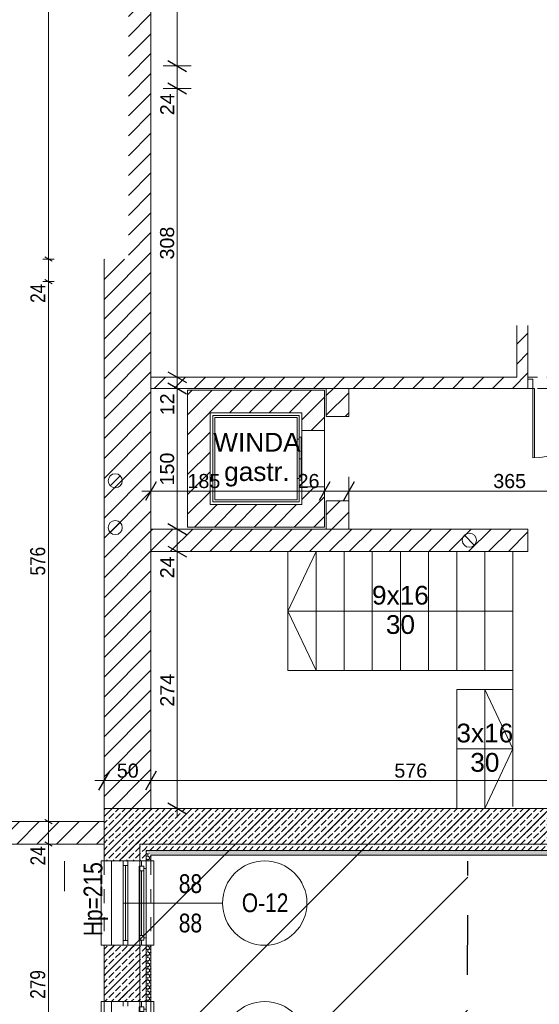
# Model space of a CAD drawing. Header units: centimetres. Extents: x 18292 to 3593338517, y 11794 to 62103.
# Tile 86 of 147: x 898357483 to 898358037, y 56526 to 57576. Entities that reach past the tile are written whole.
import ezdxf

# ---------------------------------------------------------------- set-up
doc = ezdxf.new("R2010")
doc.units = ezdxf.units.CM
doc.header["$MEASUREMENT"] = 0
for name, pattern in [('1 LINIA PRZERYWANA', [30, 15, -15]), ('Dashed-002', [20, 10, -10]), ('Long Dashed', [105.83333, 63.499999, -42.333331])]:
    doc.linetypes.add(name, pattern=pattern)
for name, color, linetype in [('410-Fundamenty', 7, 'Continuous'), ('499-Wymiary i opisy', 7, 'Continuous'), ('__PROJEKTOWANE', 7, 'Continuous'), ('MF-NR', 7, 'Continuous'), ('MF_AREA_BLOCK', 7, 'Continuous'), ('MF_KRESKOWANIE', 7, 'Continuous'), ('MF_OKNA', 7, 'Continuous'), ('MF_OKNA opisy', 7, 'Continuous'), ('MF_OPISY', 7, 'Continuous'), ('MF_przerywana', 7, 'Continuous'), ('MF_SCIANY_DZIAL', 7, 'Continuous'), ('MF_SCIANY_KONSTR', 7, 'Continuous'), ('MF_WIDOK', 7, 'Continuous'), ('MF_WYM_DUŻE', 7, 'Continuous')]:
    doc.layers.add(name, color=color, linetype=linetype)
doc.styles.add('GENERATED_STYLE_2', font='txt')
doc.styles.add('GENERATED_STYLE_4', font='txt')
doc.dimstyles.new('GENERATED_STYLE__4', dxfattribs={"dimtxt": 16, "dimasz": 6.08, "dimexe": 0.18, "dimexo": 0.0625, "dimgap": 0.09, "dimtad": 1, "dimdec": 0, "dimzin": 0, "dimdsep": 46, "dimtxsty": 'GENERATED_STYLE_4', "dimblk": 'ARROWHEAD_2', "dimblk1": 'ARROWHEAD_2', "dimblk2": 'ARROWHEAD_2', "dimcen": 0.09, "dimse1": 1, "dimse2": 1, "dimclrd": 7, "dimclre": 7, "dimclrt": 7, "dimadec": 0, "dimazin": 0, "dimtfac": 1, "dimtdec": 4, "dimtmove": 0, "dimatfit": 3, "dimfxl": 0, "dimtolj": 1, "dimtzin": 0, "dimarcsym": 0})
doc.dimstyles.new('GENERATED_STYLE__5', dxfattribs={"dimtxt": 15, "dimasz": 15.2, "dimexe": 0.18, "dimexo": 0.0625, "dimgap": 0.09, "dimtad": 1, "dimdec": 0, "dimzin": 0, "dimdsep": 46, "dimtxsty": 'GENERATED_STYLE_2', "dimblk": 'ARROWHEAD_2', "dimblk1": 'ARROWHEAD_2', "dimblk2": 'ARROWHEAD_2', "dimcen": 0.09, "dimse1": 1, "dimse2": 1, "dimclrd": 7, "dimclre": 7, "dimclrt": 7, "dimadec": 0, "dimazin": 0, "dimtfac": 1, "dimtdec": 4, "dimtmove": 0, "dimatfit": 3, "dimfxl": 0, "dimtolj": 1, "dimtzin": 0, "dimarcsym": 0})
doc.dimstyles.new('GENERATED_STYLE__7', dxfattribs={"dimtxt": 15, "dimasz": 15.2, "dimexe": 0.18, "dimexo": 0.0625, "dimgap": 0.09, "dimtad": 1, "dimtih": 1, "dimtoh": 1, "dimdec": 0, "dimzin": 0, "dimdsep": 46, "dimtxsty": 'GENERATED_STYLE_2', "dimblk": 'ARROWHEAD_2', "dimblk1": 'ARROWHEAD_2', "dimblk2": 'ARROWHEAD_2', "dimcen": 0.09, "dimse1": 1, "dimse2": 1, "dimclrd": 7, "dimclre": 7, "dimclrt": 7, "dimadec": 0, "dimazin": 0, "dimtfac": 1, "dimtdec": 4, "dimtmove": 0, "dimatfit": 3, "dimfxl": 0, "dimtolj": 1, "dimtzin": 0, "dimarcsym": 0})
doc.dimstyles.new('GENERATED_STYLE__8', dxfattribs={"dimtxt": 15, "dimasz": 15.2, "dimexe": 0.18, "dimexo": 0.0625, "dimgap": 0.09, "dimtad": 1, "dimtih": 1, "dimtoh": 1, "dimdec": 0, "dimzin": 0, "dimdsep": 46, "dimtxsty": 'GENERATED_STYLE_2', "dimblk": 'ARROWHEAD_2', "dimblk1": 'ARROWHEAD_2', "dimblk2": 'ARROWHEAD_2', "dimcen": 0.09, "dimse1": 1, "dimse2": 1, "dimclrd": 7, "dimclre": 7, "dimclrt": 7, "dimadec": 0, "dimazin": 0, "dimtfac": 1, "dimtdec": 4, "dimtmove": 2, "dimatfit": 3, "dimfxl": 0, "dimtolj": 1, "dimtzin": 0, "dimarcsym": 0})
pattern_1 = [(45, (903196041.254, 3898003.605), (-10.606601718, 10.606601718), [])]
pattern_2 = [(90, (903196041.2538, 3898003.6053), (-3.4641016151, 0), [2, -4]), (90, (903196039.5217, 3898006.6053), (-3.4641016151, 0), [2, -4]), (150, (903196041.2538, 3898005.6053), (1.7320508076, 3), [2, -4]), (150, (903196037.7897, 3898005.6053), (1.7320508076, 3), [2, -4]), (210, (903196041.2538, 3898003.6053), (-1.7320508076, 3), [2, -4]), (210, (903196037.7897, 3898003.6053), (-1.7320508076, 3), [2, -4])]
pattern_3 = [(45, (903196041.254, 3898003.605), (-7.071067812, 7.071067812), [7.5, -2.5]), (45, (903196041.254, 3898010.676), (-7.071067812, 7.071067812), [7.5, -2.5])]

# ---------------------------------------------------------------- blocks, each defined once
blk = doc.blocks.new('*D372', base_point=(903196041.3, 3898003.6))
at = {"layer": '499-Wymiary i opisy', "color": 7, "linetype": 'Continuous', "lineweight": 13}
for p, q in [((898357519.7, 56696.5), (898357507.7, 56696.5)), ((898357509.7, 56698.8), (898357517.7, 56694.2)), ((898357513.7, 56417.5), (898357513.7, 56696.5)), ((898357509.7, 56419.8), (898357517.7, 56415.2)), ((898357519.7, 56417.5), (898357507.7, 56417.5))]:
    blk.add_line(p, q, dxfattribs=at)
at = {"layer": '499-Wymiary i opisy', "color": 7, "lineweight": 13, "char_height": 16, "attachment_point": 7, "rotation": 90, "style": 'GENERATED_STYLE_4'}
for s, insert in [('\\A1;{\\pql;\\fArial Narrow|b0|i0|c238|p34;24}', (898357510.5, 56673.7)), ('\\A1;{\\pql;\\fArial Narrow|b0|i0|c238|p34;279}', (898357510.5, 56531.4))]:
    blk.add_mtext(s, dxfattribs=dict(at, insert=insert))
blk = doc.blocks.new('ARROWHEAD_2')
at = {"color": 0, "linetype": 'Continuous', "lineweight": 0}
for p, q in [((0, 0), (-1, 0)), ((-0.378, -0.655), (0.378, 0.655))]:
    blk.add_line(p, q, dxfattribs=at)
blk = doc.blocks.new('*D373', base_point=(903196041.3, 3898003.6))
at = {"layer": '499-Wymiary i opisy', "color": 7, "linetype": 'Continuous', "lineweight": 13}
for p, q in [((898357519.7, 56720.5), (898357507.7, 56720.5)), ((898357509.7, 56722.8), (898357517.7, 56718.2)), ((898357513.7, 56696.5), (898357513.7, 56720.5)), ((898357519.7, 56696.5), (898357507.7, 56696.5)), ((898357509.7, 56698.8), (898357517.7, 56694.2))]:
    blk.add_line(p, q, dxfattribs=at)
blk = doc.blocks.new('*D374', base_point=(903196041.3, 3898003.6))
at = {"layer": '499-Wymiary i opisy', "color": 7, "linetype": 'Continuous', "lineweight": 13}
for p, q in [((898357519.7, 57296.5), (898357507.7, 57296.5)), ((898357509.7, 57298.8), (898357517.7, 57294.2)), ((898357513.7, 56720.5), (898357513.7, 57296.5)), ((898357519.7, 56720.5), (898357507.7, 56720.5)), ((898357509.7, 56722.8), (898357517.7, 56718.2))]:
    blk.add_line(p, q, dxfattribs=at)
at = {"layer": '499-Wymiary i opisy', "color": 7, "lineweight": 13, "char_height": 16, "attachment_point": 7, "rotation": 90, "style": 'GENERATED_STYLE_4'}
for s, insert in [('\\A1;{\\pql;\\fArial Narrow|b0|i0|c238|p34;24}', (898357510.5, 57273.7)), ('\\A1;{\\pql;\\fArial Narrow|b0|i0|c238|p34;576}', (898357510.5, 56982.9))]:
    blk.add_mtext(s, dxfattribs=dict(at, insert=insert))
blk = doc.blocks.new('*D375', base_point=(903196041.3, 3898003.6))
at = {"layer": '499-Wymiary i opisy', "color": 7, "linetype": 'Continuous', "lineweight": 13}
for p, q in [((898357519.7, 57320.5), (898357507.7, 57320.5)), ((898357509.7, 57322.8), (898357517.7, 57318.2)), ((898357513.7, 57296.5), (898357513.7, 57320.5)), ((898357519.7, 57296.5), (898357507.7, 57296.5)), ((898357509.7, 57298.8), (898357517.7, 57294.2))]:
    blk.add_line(p, q, dxfattribs=at)
blk = doc.blocks.new('*D376', base_point=(903196041.3, 3898003.6))
at = {"layer": '499-Wymiary i opisy', "color": 7, "linetype": 'Continuous', "lineweight": 13}
for p, q in [((898357519.7, 58521.5), (898357507.7, 58521.5)), ((898357517.7, 58519.2), (898357509.7, 58523.8)), ((898357513.7, 58521.5), (898357513.7, 58525.4)), ((898357513.7, 57320.5), (898357513.7, 58521.5)), ((898357519.7, 57320.5), (898357507.7, 57320.5)), ((898357509.7, 57322.8), (898357517.7, 57318.2))]:
    blk.add_line(p, q, dxfattribs=at)
at = {"layer": '499-Wymiary i opisy', "color": 7, "lineweight": 13, "insert": (898357510.5, 57898), "char_height": 16, "attachment_point": 7, "rotation": 90, "style": 'GENERATED_STYLE_4'}
blk.add_mtext('\\A1;{\\pql;\\fArial Narrow|b0|i0|c238|p34;1\xa0201}', dxfattribs=at)
blk = doc.blocks.new('*D382', base_point=(903196041.3, 3898003.6))
at = {"layer": 'MF_WYM_DUŻE', "color": 7, "linetype": 'Continuous', "lineweight": 13}
for p, q in [((898357573, 56749.1), (898357573, 56779.1)), ((898357623, 56749.1), (898357623, 56779.1)), ((898357563.2, 56764.1), (898357573, 56764.1)), ((898357573, 56764.1), (898357623, 56764.1))]:
    blk.add_line(p, q, dxfattribs=at)
at = {"layer": 'MF_WYM_DUŻE', "color": 7, "linetype": 'Continuous', "lineweight": 25}
for p, q in [((898357578.7, 56774.1), (898357567.2, 56754.1)), ((898357628.7, 56774.1), (898357617.2, 56754.1))]:
    blk.add_line(p, q, dxfattribs=at)
at = {"layer": 'MF_WYM_DUŻE', "color": 7, "lineweight": 13, "insert": (898357586.6, 56767.1), "char_height": 15, "attachment_point": 7, "style": 'GENERATED_STYLE_2'}
blk.add_mtext('\\A1;{\\pql;\\fArial|b0|i0|c238|p38;50}', dxfattribs=at)
blk = doc.blocks.new('*D383', base_point=(903196041.3, 3898003.6))
at = {"layer": 'MF_WYM_DUŻE', "color": 7, "linetype": 'Continuous', "lineweight": 13}
for p, q in [((898357623, 56749.1), (898357623, 56779.1)), ((898358199, 56749.1), (898358199, 56779.1)), ((898357623, 56764.1), (898358199, 56764.1))]:
    blk.add_line(p, q, dxfattribs=at)
at = {"layer": 'MF_WYM_DUŻE', "color": 7, "linetype": 'Continuous', "lineweight": 25}
for p, q in [((898357628.7, 56774.1), (898357617.2, 56754.1)), ((898358204.7, 56774.1), (898358193.2, 56754.1))]:
    blk.add_line(p, q, dxfattribs=at)
at = {"layer": 'MF_WYM_DUŻE', "color": 7, "lineweight": 13, "char_height": 15, "attachment_point": 7, "style": 'GENERATED_STYLE_2'}
for s, insert in [('\\A1;{\\pql;\\fArial|b0|i0|c238|p38;576}', (898357882.5, 56767.1)), ('\\A1;{\\pql;\\fArial|b0|i0|c238|p38;24}', (898358170.4, 56767.1))]:
    blk.add_mtext(s, dxfattribs=dict(at, insert=insert))
blk = doc.blocks.new('*D395', base_point=(903196041.3, 3898003.6))
at = {"layer": 'MF_WYM_DUŻE', "color": 7, "linetype": 'Continuous', "lineweight": 13}
for p, q in [((898357665.9, 57008.5), (898357635.9, 57008.5)), ((898357650.9, 56734.5), (898357650.9, 57008.5)), ((898357665.9, 56734.5), (898357635.9, 56734.5)), ((898357650.9, 56724.7), (898357650.9, 56734.5))]:
    blk.add_line(p, q, dxfattribs=at)
at = {"layer": 'MF_WYM_DUŻE', "color": 7, "linetype": 'Continuous', "lineweight": 25}
for p, q in [((898357640.9, 57014.3), (898357660.9, 57002.7)), ((898357640.9, 56740.3), (898357660.9, 56728.7))]:
    blk.add_line(p, q, dxfattribs=at)
at = {"layer": 'MF_WYM_DUŻE', "color": 7, "lineweight": 13, "char_height": 15, "attachment_point": 7, "rotation": 90, "style": 'GENERATED_STYLE_2'}
for s, insert in [('\\A1;{\\pql;\\fArial|b0|i0|c238|p38;24}', (898357647.9, 56979.9)), ('\\A1;{\\pql;\\fArial|b0|i0|c238|p38;274}', (898357647.9, 56843))]:
    blk.add_mtext(s, dxfattribs=dict(at, insert=insert))
blk = doc.blocks.new('*D396', base_point=(903196041.3, 3898003.6))
at = {"layer": 'MF_WYM_DUŻE', "color": 7, "linetype": 'Continuous', "lineweight": 13}
for p, q in [((898357665.9, 57032.5), (898357635.9, 57032.5)), ((898357650.9, 57008.5), (898357650.9, 57032.5)), ((898357665.9, 57008.5), (898357635.9, 57008.5))]:
    blk.add_line(p, q, dxfattribs=at)
at = {"layer": 'MF_WYM_DUŻE', "color": 7, "linetype": 'Continuous', "lineweight": 25}
for p, q in [((898357640.9, 57038.3), (898357660.9, 57026.7)), ((898357640.9, 57014.3), (898357660.9, 57002.7))]:
    blk.add_line(p, q, dxfattribs=at)
blk = doc.blocks.new('*D397', base_point=(903196041.3, 3898003.6))
at = {"layer": 'MF_WYM_DUŻE', "color": 7, "linetype": 'Continuous', "lineweight": 25}
for p, q in [((898357640.9, 57188.3), (898357660.9, 57176.7)), ((898357640.9, 57038.3), (898357660.9, 57026.7))]:
    blk.add_line(p, q, dxfattribs=at)
at = {"layer": 'MF_WYM_DUŻE', "color": 7, "linetype": 'Continuous', "lineweight": 13}
for p, q in [((898357665.9, 57182.5), (898357635.9, 57182.5)), ((898357650.9, 57032.5), (898357650.9, 57182.5)), ((898357665.9, 57032.5), (898357635.9, 57032.5))]:
    blk.add_line(p, q, dxfattribs=at)
at = {"layer": 'MF_WYM_DUŻE', "color": 7, "lineweight": 13, "char_height": 15, "attachment_point": 7, "rotation": 90, "style": 'GENERATED_STYLE_2'}
for s, insert in [('\\A1;{\\pql;\\fArial|b0|i0|c238|p38;12}', (898357647.9, 57153.9)), ('\\A1;{\\pql;\\fArial|b0|i0|c238|p38;150}', (898357647.9, 57079))]:
    blk.add_mtext(s, dxfattribs=dict(at, insert=insert))
blk = doc.blocks.new('*D398', base_point=(903196041.3, 3898003.6))
at = {"layer": 'MF_WYM_DUŻE', "color": 7, "linetype": 'Continuous', "lineweight": 25}
for p, q in [((898357640.9, 57200.3), (898357660.9, 57188.7)), ((898357640.9, 57188.3), (898357660.9, 57176.7))]:
    blk.add_line(p, q, dxfattribs=at)
at = {"layer": 'MF_WYM_DUŻE', "color": 7, "linetype": 'Continuous', "lineweight": 13}
for p, q in [((898357665.9, 57194.5), (898357635.9, 57194.5)), ((898357650.9, 57182.5), (898357650.9, 57194.5)), ((898357665.9, 57182.5), (898357635.9, 57182.5))]:
    blk.add_line(p, q, dxfattribs=at)
blk = doc.blocks.new('*D399', base_point=(903196041.3, 3898003.6))
at = {"layer": 'MF_WYM_DUŻE', "color": 7, "linetype": 'Continuous', "lineweight": 13}
for p, q in [((898357665.9, 57502.5), (898357635.9, 57502.5)), ((898357650.9, 57194.5), (898357650.9, 57502.5)), ((898357665.9, 57194.5), (898357635.9, 57194.5))]:
    blk.add_line(p, q, dxfattribs=at)
at = {"layer": 'MF_WYM_DUŻE', "color": 7, "linetype": 'Continuous', "lineweight": 25}
for p, q in [((898357640.9, 57508.3), (898357660.9, 57496.7)), ((898357640.9, 57200.3), (898357660.9, 57188.7))]:
    blk.add_line(p, q, dxfattribs=at)
at = {"layer": 'MF_WYM_DUŻE', "color": 7, "lineweight": 13, "char_height": 15, "attachment_point": 7, "rotation": 90, "style": 'GENERATED_STYLE_2'}
for s, insert in [('\\A1;{\\pql;\\fArial|b0|i0|c238|p38;24}', (898357647.9, 57473.9)), ('\\A1;{\\pql;\\fArial|b0|i0|c238|p38;308}', (898357647.9, 57320))]:
    blk.add_mtext(s, dxfattribs=dict(at, insert=insert))
blk = doc.blocks.new('*D400', base_point=(903196041.3, 3898003.6))
at = {"layer": 'MF_WYM_DUŻE', "color": 7, "linetype": 'Continuous', "lineweight": 13}
for p, q in [((898357665.9, 57526.5), (898357635.9, 57526.5)), ((898357650.9, 57502.5), (898357650.9, 57526.5)), ((898357665.9, 57502.5), (898357635.9, 57502.5))]:
    blk.add_line(p, q, dxfattribs=at)
at = {"layer": 'MF_WYM_DUŻE', "color": 7, "linetype": 'Continuous', "lineweight": 25}
for p, q in [((898357640.9, 57532.3), (898357660.9, 57520.7)), ((898357640.9, 57508.3), (898357660.9, 57496.7))]:
    blk.add_line(p, q, dxfattribs=at)
blk = doc.blocks.new('*D401', base_point=(903196041.3, 3898003.6))
at = {"layer": 'MF_WYM_DUŻE', "color": 7, "linetype": 'Continuous', "lineweight": 13}
for p, q in [((898357665.9, 58016.5), (898357635.9, 58016.5)), ((898357650.9, 57526.5), (898357650.9, 58016.5)), ((898357665.9, 57526.5), (898357635.9, 57526.5))]:
    blk.add_line(p, q, dxfattribs=at)
at = {"layer": 'MF_WYM_DUŻE', "color": 7, "linetype": 'Continuous', "lineweight": 25}
for p, q in [((898357640.9, 58022.3), (898357660.9, 58010.7)), ((898357640.9, 57532.3), (898357660.9, 57520.7))]:
    blk.add_line(p, q, dxfattribs=at)
at = {"layer": 'MF_WYM_DUŻE', "color": 7, "lineweight": 13, "char_height": 15, "attachment_point": 7, "rotation": 90, "style": 'GENERATED_STYLE_2'}
for s, insert in [('\\A1;{\\pql;\\fArial|b0|i0|c238|p38;10}', (898357647.9, 57987.9)), ('\\A1;{\\pql;\\fArial|b0|i0|c238|p38;490}', (898357647.9, 57743))]:
    blk.add_mtext(s, dxfattribs=dict(at, insert=insert))
blk = doc.blocks.new('*D404', base_point=(903196041.3, 3898003.6))
at = {"layer": 'MF_WYM_DUŻE', "color": 7, "linetype": 'Continuous', "lineweight": 25}
for p, q in [((898357628.7, 57083), (898357617.2, 57063)), ((898357813.7, 57083), (898357802.2, 57063))]:
    blk.add_line(p, q, dxfattribs=at)
at = {"layer": 'MF_WYM_DUŻE', "color": 7, "linetype": 'Continuous', "lineweight": 13}
for p, q in [((898357623, 57058), (898357623, 57088)), ((898357808, 57058), (898357808, 57088)), ((898357613.2, 57073), (898357623, 57073)), ((898357623, 57073), (898357808, 57073))]:
    blk.add_line(p, q, dxfattribs=at)
at = {"layer": 'MF_WYM_DUŻE', "color": 7, "lineweight": 13, "char_height": 15, "attachment_point": 7, "style": 'GENERATED_STYLE_2'}
for s, insert in [('\\A1;{\\pql;\\fArial|b0|i0|c238|p38;185}', (898357662, 57076)), ('\\A1;{\\pql;\\fArial|b0|i0|c238|p38;26}', (898357779.4, 57076))]:
    blk.add_mtext(s, dxfattribs=dict(at, insert=insert))
blk = doc.blocks.new('*D405', base_point=(903196041.3, 3898003.6))
at = {"layer": 'MF_WYM_DUŻE', "color": 7, "linetype": 'Continuous', "lineweight": 25}
for p, q in [((898357813.7, 57083), (898357802.2, 57063)), ((898357839.7, 57083), (898357828.2, 57063))]:
    blk.add_line(p, q, dxfattribs=at)
at = {"layer": 'MF_WYM_DUŻE', "color": 7, "linetype": 'Continuous', "lineweight": 13}
for p, q in [((898357808, 57058), (898357808, 57088)), ((898357834, 57058), (898357834, 57088)), ((898357808, 57073), (898357834, 57073))]:
    blk.add_line(p, q, dxfattribs=at)
blk = doc.blocks.new('*D406', base_point=(903196041.3, 3898003.6))
at = {"layer": 'MF_WYM_DUŻE', "color": 7, "linetype": 'Continuous', "lineweight": 25}
for p, q in [((898357839.7, 57083), (898357828.2, 57063)), ((898358204.7, 57083), (898358193.2, 57063))]:
    blk.add_line(p, q, dxfattribs=at)
at = {"layer": 'MF_WYM_DUŻE', "color": 7, "linetype": 'Continuous', "lineweight": 13}
for p, q in [((898357834, 57058), (898357834, 57088)), ((898358199, 57058), (898358199, 57088)), ((898357834, 57073), (898358199, 57073))]:
    blk.add_line(p, q, dxfattribs=at)
at = {"layer": 'MF_WYM_DUŻE', "color": 7, "lineweight": 13, "char_height": 15, "attachment_point": 7, "style": 'GENERATED_STYLE_2'}
for s, insert in [('\\A1;{\\pql;\\fArial|b0|i0|c238|p38;365}', (898357988, 57076)), ('\\A1;{\\pql;\\fArial|b0|i0|c238|p38;24}', (898358170.4, 57076))]:
    blk.add_mtext(s, dxfattribs=dict(at, insert=insert))
blk = doc.blocks.new('Okno 21')
at = {"layer": '410-Fundamenty', "color": 5, "linetype": 'Continuous', "lineweight": 13}
for p, q in [((-45, 40), (-45, 43)), ((-45, 43), (45, 43)), ((45, 43), (45, 40)), ((-45, 0), (-39.5, 0)), ((-39.5, 2.5), (-34.5, 2.5)), ((-39.5, -2.5), (-39.5, 2.5)), ((-39.5, 0), (-39.5, -2.5)), ((-34.5, 2.5), (34.5, 2.5)), ((-34.5, 2.5), (-34.5, -2.5)), ((-34.5, 2.5), (34.5, 2.5)), ((-34.5, 0), (34.5, 0)), ((34.5, -2.5), (34.5, 2.5)), ((34.5, 2.5), (39.5, 2.5)), ((39.5, 2.5), (39.5, -2.5)), ((39.5, -2.5), (39.5, 0)), ((39.5, 0), (45, 0)), ((-37, -5), (-45, -5)), ((-45, -10), (-45, -13)), ((-39.5, -2.5), (-37, -2.5)), ((-34.5, -2.5), (-39.5, -2.5)), ((-37, -2.5), (-37, -5)), ((37, -5), (-37, -5)), ((34.5, -2.5), (-34.5, -2.5)), ((39.5, -2.5), (34.5, -2.5)), ((37, -5), (37, -2.5)), ((37, -2.5), (39.5, -2.5)), ((45, -5), (37, -5)), ((45, -13), (45, -10)), ((-45, -13), (45, -13))]:
    blk.add_line(p, q, dxfattribs=at)
at = {"layer": '410-Fundamenty', "color": 5, "linetype": '1 LINIA PRZERYWANA', "lineweight": 13}
for p, q in [((-45, 40), (45, 40)), ((-45, -10), (45, -10))]:
    blk.add_line(p, q, dxfattribs=at)
at = {"layer": '410-Fundamenty', "color": 7, "linetype": 'Continuous', "lineweight": 13}
for p, q in [((-45, 15), (-45, 40)), ((45, 15), (45, 40)), ((-45, 10), (-45, 15)), ((45, 10), (45, 15)), ((-45, 0), (-45, 10)), ((-45, -5), (-45, 0)), ((-45, -5), (-45, 0)), ((45, 0), (45, 10)), ((45, -5), (45, 0)), ((45, -5), (45, 0)), ((-45, -10), (-45, -5)), ((45, -10), (45, -5))]:
    blk.add_line(p, q, dxfattribs=at)

msp = doc.modelspace()

# ---------------------------------------------------------------- hatches: boundary and pattern name
at = {"layer": '410-Fundamenty', "linetype": 'Continuous', "lineweight": 0, "true_color": 0x000000}
h = msp.add_hatch(dxfattribs=at)
h.set_pattern_fill('beton_0006', color=18, style=0, pattern_type=2)
h.set_pattern_definition(pattern_3)
h.paths.add_polyline_path([(898357598, 56709.5), (898357573, 56734.5), (898357573, 56678.5), (898357598, 56678.5)])
h = msp.add_hatch(dxfattribs=at)
h.set_pattern_fill('beton_0006', color=18, style=0, pattern_type=2)
h.set_pattern_definition(pattern_3)
h.paths.add_polyline_path([(898358094, 56734.5), (898357573, 56734.5), (898357598, 56709.5), (898358094, 56709.5)])
h = msp.add_hatch(dxfattribs=at)
h.set_pattern_fill('beton_0006', color=18, style=0, pattern_type=2)
h.set_pattern_definition(pattern_3)
h.paths.add_polyline_path([(898357598, 56709.5), (898357598, 56678.5), (898357603, 56678.5), (898357603, 56704.5)])
h = msp.add_hatch(dxfattribs=at)
h.set_pattern_fill('beton_0006', color=18, style=0, pattern_type=2)
h.set_pattern_definition(pattern_3)
h.paths.add_polyline_path([(898357598, 56709.5), (898357603, 56704.5), (898358094, 56704.5), (898358094, 56709.5)])
h = msp.add_hatch(dxfattribs=at)
h.set_pattern_fill('beton_0006', color=18, style=0, pattern_type=2)
h.set_pattern_definition(pattern_3)
h.paths.add_polyline_path([(898357603, 56704.5), (898357603, 56678.5), (898357618, 56678.5), (898357618, 56689.5)])
h = msp.add_hatch(dxfattribs=at)
h.set_pattern_fill('beton_0006', color=18, style=0, pattern_type=2)
h.set_pattern_definition(pattern_3)
h.paths.add_polyline_path([(898357603, 56704.5), (898357618, 56689.5), (898358094, 56689.5), (898358094, 56704.5)])
h = msp.add_hatch(dxfattribs=at)
h.set_pattern_fill('Styropian_0006', color=18, style=0, pattern_type=2)
h.set_pattern_definition(pattern_2)
h.paths.add_polyline_path([(898357618, 56689.5), (898357618, 56678.5), (898357623, 56678.5), (898357623, 56684.5)])
h = msp.add_hatch(dxfattribs=at)
h.set_pattern_fill('Styropian_0006', color=18, style=0, pattern_type=2)
h.set_pattern_definition(pattern_2)
h.paths.add_polyline_path([(898357618, 56689.5), (898357623, 56684.5), (898358094, 56684.5), (898358094, 56689.5)])
h = msp.add_hatch(dxfattribs=at)
h.set_pattern_fill('beton_0006', color=18, style=0, pattern_type=2)
h.set_pattern_definition(pattern_3)
h.paths.add_polyline_path([(898357598, 56588.5), (898357573, 56588.5), (898357573, 56528.5), (898357598, 56528.5)])
h = msp.add_hatch(dxfattribs=at)
h.set_pattern_fill('beton_0006', color=18, style=0, pattern_type=2)
h.set_pattern_definition(pattern_3)
h.paths.add_polyline_path([(898357598, 56588.5), (898357598, 56528.5), (898357603, 56528.5), (898357603, 56588.5)])
h = msp.add_hatch(dxfattribs=at)
h.set_pattern_fill('beton_0006', color=18, style=0, pattern_type=2)
h.set_pattern_definition(pattern_3)
h.paths.add_polyline_path([(898357603, 56588.5), (898357603, 56528.5), (898357618, 56528.5), (898357618, 56588.5)])
h = msp.add_hatch(dxfattribs=at)
h.set_pattern_fill('Styropian_0006', color=18, style=0, pattern_type=2)
h.set_pattern_definition(pattern_2)
h.paths.add_polyline_path([(898357618, 56528.5), (898357623, 56528.5), (898357623, 56588.5), (898357618, 56588.5)])
at = {"layer": '__PROJEKTOWANE', "linetype": 'Continuous', "lineweight": 13}
h = msp.add_hatch(dxfattribs=at)
h.set_pattern_fill('Bloczki_ceramiczne_kopia_8A', color=150, style=0, pattern_type=2)
h.set_pattern_definition([(45, (903196041.25, 3898003.61), (-70.7106781, 70.7106781), [])])
h.paths.add_polyline_path([(898357582, 54617.5), (898357882, 54617.5), (898357882, 55810.5), (898357601, 55810.5), (898357601, 56706.5), (898357961.1, 56706.5), (898357959.1, 56167.5), (898358239, 56167.5), (898358239, 54260.5), (898357939, 54260.5), (898357939, 53759.5), (898356000, 53759.5), (898356000, 54560.5), (898355701, 54560.5), (898355700, 55446.7), (898353981.2, 55446.6), (898353981.2, 55792.5), (898356057, 55792.5), (898356057, 54917.5), (898356357, 54917.5), (898356357, 54116.5), (898357582, 54116.5)])
at = {"layer": 'MF_KRESKOWANIE', "linetype": 'Continuous', "lineweight": 13}
h = msp.add_hatch(dxfattribs=at)
h.set_pattern_fill('bloczki_ceramiczne_0006', color=250, style=0, pattern_type=2)
h.set_pattern_definition(pattern_1)
h.paths.add_polyline_path([(898357597, 57320.5), (898357573, 57320.5), (898357573, 56720.5), (898357370, 56720.5), (898356921, 56720.5), (898356921, 56696.5), (898356969, 56696.5), (898356969, 56596.5), (898356993, 56596.5), (898356993, 56696.5), (898357370, 56696.5), (898357573, 56696.5), (898357573, 56678.5), (898357611, 56678.5), (898357611, 56696.5), (898358094, 56696.5), (898358094, 56734.5), (898357623, 56734.5), (898357623, 56736.5), (898357623, 58082.5), (898357623, 58507.5), (898357623, 58521.5), (898358199, 58521.5), (898358199, 58545.5), (898357623, 58545.5), (898356729, 58545.5), (898356729, 58521.5), (898357599, 58521.5), (898357599, 58507.5), (898357599, 57320.5)])
h = msp.add_hatch(dxfattribs=at)
h.set_pattern_fill('bloczki_ceramiczne_0006', color=250, style=0, pattern_type=2)
h.set_pattern_definition(pattern_1)
h.paths.add_polyline_path([(898358025, 57182.5), (898358025, 57249.5), (898358013, 57249.5), (898358013, 57194.5), (898357623, 57194.5), (898357623, 57182.5)])
h = msp.add_hatch(dxfattribs=at)
h.set_pattern_fill('bloczki_ceramiczne_0006', color=250, style=0, pattern_type=2)
h.set_pattern_definition(pattern_1)
h.paths.add_polyline_path([(898357686, 57058.5), (898357686, 57156.5), (898357784, 57156.5), (898357784, 57152.5), (898357784, 57137.5), (898357808, 57137.5), (898357808, 57152.5), (898357808, 57180.5), (898357662, 57180.5), (898357662, 57034.5), (898357808, 57034.5), (898357808, 57062.5), (898357808, 57077.5), (898357784, 57077.5), (898357784, 57062.5), (898357784, 57058.5)])
h = msp.add_hatch(dxfattribs=at)
h.set_pattern_fill('bloczki_ceramiczne_0006', color=250, style=0, pattern_type=2)
h.set_pattern_definition(pattern_1)
h.paths.add_polyline_path([(898357810, 57182.5), (898357810, 57152.5), (898357834, 57152.5), (898357834, 57182.5)])
h = msp.add_hatch(dxfattribs=at)
h.set_pattern_fill('bloczki_ceramiczne_0006', color=250, style=0, pattern_type=2)
h.set_pattern_definition(pattern_1)
h.paths.add_polyline_path([(898357834, 57032.5), (898357834, 57062.5), (898357810, 57062.5), (898357810, 57032.5)])
h = msp.add_hatch(dxfattribs=at)
h.set_pattern_fill('bloczki_ceramiczne_0006', color=250, style=0, pattern_type=2)
h.set_pattern_definition(pattern_1)
h.paths.add_polyline_path([(898358025, 57008.5), (898358025, 57032.5), (898357623, 57032.5), (898357623, 57008.5)])
h = msp.add_hatch(dxfattribs=at)
h.set_pattern_fill('bloczki_ceramiczne_0006', color=250, style=0, pattern_type=2)
h.set_pattern_definition(pattern_1)
h.paths.add_polyline_path([(898357611, 56588.5), (898357573, 56588.5), (898357573, 56528.5), (898357611, 56528.5)])

# ---------------------------------------------------------------- linework, layer by layer
at = {"layer": '410-Fundamenty', "color": 7, "linetype": 'Continuous', "lineweight": 13}
for p, q in [((898357618, 56678.5), (898357618, 56689.5)), ((898357618, 56689.5), (898358094, 56689.5)), ((898357598, 56678.5), (898357573, 56678.5)), ((898357603, 56678.5), (898357598, 56678.5)), ((898357613, 56678.5), (898357603, 56678.5)), ((898357618, 56678.5), (898357613, 56678.5)), ((898357623, 56678.5), (898357618, 56678.5)), ((898357598, 56588.5), (898357573, 56588.5)), ((898357603, 56588.5), (898357598, 56588.5)), ((898357613, 56588.5), (898357603, 56588.5)), ((898357618, 56588.5), (898357613, 56588.5)), ((898357618, 56528.5), (898357618, 56588.5)), ((898357623, 56588.5), (898357618, 56588.5)), ((898357598, 56528.5), (898357573, 56528.5)), ((898357603, 56528.5), (898357598, 56528.5)), ((898357613, 56528.5), (898357603, 56528.5)), ((898357618, 56528.5), (898357613, 56528.5)), ((898357623, 56528.5), (898357618, 56528.5))]:
    msp.add_line(p, q, dxfattribs=at)
at = {"layer": '410-Fundamenty', "color": 7, "linetype": 'Continuous', "lineweight": 13, "flags": 128}
for points in [[(898357573, 56734.5), (898357573, 56678.5)], [(898358094, 56734.5), (898357573, 56734.5)], [(898357623, 56678.5), (898357623, 56684.5)], [(898357623, 56684.5), (898358094, 56684.5)], [(898357573, 56588.5), (898357573, 56528.5)], [(898357623, 56528.5), (898357623, 56588.5)]]:
    msp.add_lwpolyline(points, dxfattribs=at)
at = {"layer": '__PROJEKTOWANE', "color": 7, "linetype": 'Long Dashed', "lineweight": 25, "flags": 128}
msp.add_lwpolyline([(898355698.1, 55446.6), (898355701.1, 54560.5), (898356000, 54560.5), (898356000, 53759.5), (898357939, 53759.5), (898357939, 54260.5), (898358239, 54260.5), (898358239, 56167.5), (898357959.1, 56167.5), (898357961, 56678.3)], dxfattribs=at)
at = {"layer": 'MF-NR', "color": 7, "linetype": 'Continuous', "lineweight": 13}
msp.add_line((898357530.8, 56678.1), (898357530.8, 56646.2), dxfattribs=at)
at = {"layer": 'MF_AREA_BLOCK', "color": 7, "linetype": 'Continuous', "lineweight": 13}
for p, q in [((898357590.3, 57089.3), (898357579.7, 57078.7)), ((898357590.3, 57039.3), (898357579.7, 57028.7)), ((898357957.2, 57025.8), (898357967.8, 57015.2)), ((898357769, 57008.5), (898357769, 56881.5)), ((898357769, 56945), (898357799, 57008.5)), ((898357769, 57008.5), (898357769, 56881.5)), ((898357799, 57008.5), (898357799, 56881.5)), ((898357829, 57008.5), (898357829, 56881.5)), ((898357859, 57008.5), (898357859, 56881.5)), ((898357889, 57008.5), (898357889, 56881.5)), ((898357919, 57008.5), (898357919, 56881.5)), ((898357949, 57008.5), (898357949, 56881.5)), ((898357979, 57008.5), (898357979, 56881.5)), ((898358009, 57008.5), (898358009, 56736.5)), ((898357769, 56945), (898358009, 56945)), ((898357769, 56945), (898357799, 56881.5)), ((898358009, 56881.5), (898357769, 56881.5)), ((898358009, 56861.5), (898357949, 56861.5)), ((898357949, 56861.5), (898357949, 56734.5)), ((898358009, 56798), (898357979, 56861.5)), ((898357979, 56861.5), (898357979, 56734.5)), ((898357949, 56798), (898358009, 56798)), ((898358009, 56798), (898357979, 56734.5))]:
    msp.add_line(p, q, dxfattribs=at)
for centre in [(898357585, 57084), (898357585, 57034), (898357962.5, 57020.5)]:
    msp.add_circle(centre, 7.5, dxfattribs=at)
at = {"layer": 'MF_OKNA', "color": 7, "linetype": 'Continuous', "lineweight": 13}
for p, q in [((898358025, 57182.5), (898358025, 57192.5)), ((898358025, 57192.5), (898358030, 57192.5)), ((898358030, 57182.5), (898358030, 57192.5)), ((898358030, 57182.5), (898358025, 57182.5)), ((898358030, 57182.5), (898358030, 57108.5)), ((898358030, 57182.5), (898358032, 57182.5)), ((898358032, 57182.5), (898358032, 57108.5)), ((898357581, 56678.5), (898357581, 56588.5)), ((898357596, 56678.5), (898357593.5, 56678.5)), ((898357593.5, 56678.5), (898357593.5, 56673.5)), ((898357598.5, 56678.5), (898357593.5, 56678.5)), ((898357593.5, 56673.5), (898357598.5, 56673.5)), ((898357593.5, 56673.5), (898357593.5, 56593.5)), ((898357596, 56593.5), (898357596, 56673.5)), ((898357598.5, 56673.5), (898357598.5, 56678.5)), ((898357598.5, 56673.5), (898357598.5, 56593.5)), ((898357611, 56678.5), (898357611, 56588.5)), ((898357593.5, 56588.5), (898357593.5, 56593.5)), ((898357593.5, 56593.5), (898357598.5, 56593.5)), ((898357596, 56588.5), (898357593.5, 56588.5)), ((898357598.5, 56588.5), (898357593.5, 56588.5)), ((898357598.5, 56593.5), (898357598.5, 56588.5)), ((898357581, 56528.5), (898357581, 56438.5)), ((898357596, 56528.5), (898357593.5, 56528.5)), ((898357593.5, 56528.5), (898357593.5, 56523.5)), ((898357598.5, 56528.5), (898357593.5, 56528.5)), ((898357598.5, 56523.5), (898357598.5, 56528.5)), ((898357611, 56528.5), (898357611, 56438.5))]:
    msp.add_line(p, q, dxfattribs=at)
msp.add_arc((898358030, 57182.5), 74, 270, 0, dxfattribs=at)
at = {"layer": 'MF_OKNA opisy', "color": 7, "linetype": 'Continuous', "lineweight": 13}
msp.add_line((898357593.5, 56633.5), (898357699.3, 56633.5), dxfattribs=at)
for centre in [(898357744.3, 56633.5), (898357744.3, 56483.5)]:
    msp.add_circle(centre, 45, dxfattribs=at)
at = {"layer": 'MF_przerywana', "color": 7, "linetype": 'Dashed-002', "lineweight": 13, "flags": 128}
msp.add_lwpolyline([(898358025, 57194.5), (898358199, 57194.5), (898358199, 57182.5), (898358025, 57182.5)], close=True, dxfattribs=at)
at = {"layer": 'MF_SCIANY_DZIAL', "color": 7, "linetype": 'Continuous', "lineweight": 13}
for p, q in [((898358013, 57194.5), (898358013, 57249.5)), ((898358025, 57182.5), (898358025, 57249.5)), ((898357623, 57194.5), (898358013, 57194.5)), ((898357623, 57182.5), (898358025, 57182.5))]:
    msp.add_line(p, q, dxfattribs=at)
at = {"layer": 'MF_SCIANY_KONSTR', "color": 7, "linetype": 'Continuous', "lineweight": 13}
for p, q in [((898357623, 58082.5), (898357623, 56734.5)), ((898357573, 56720.5), (898357573, 57320.5)), ((898357808, 57180.5), (898357662, 57180.5)), ((898357662, 57034.5), (898357662, 57180.5)), ((898357808, 57180.5), (898357808, 57152.5)), ((898357810, 57152.5), (898357810, 57182.5)), ((898357834, 57182.5), (898357834, 57152.5)), ((898357834, 57152.5), (898357834, 57182.5)), ((898357686, 57058.5), (898357686, 57156.5)), ((898357784, 57156.5), (898357686, 57156.5)), ((898357784, 57156.5), (898357784, 57152.5)), ((898357784, 57152.5), (898357784, 57062.5)), ((898357808, 57152.5), (898357808, 57062.5)), ((898357834, 57152.5), (898357810, 57152.5)), ((898357784, 57137.5), (898357808, 57137.5)), ((898357784, 57077.5), (898357808, 57077.5)), ((898357784, 57062.5), (898357784, 57058.5)), ((898357808, 57062.5), (898357808, 57034.5)), ((898357810, 57062.5), (898357810, 57032.5)), ((898357834, 57062.5), (898357810, 57062.5)), ((898357834, 57062.5), (898357834, 57032.5)), ((898357784, 57058.5), (898357686, 57058.5)), ((898357623, 57032.5), (898358025, 57032.5)), ((898357808, 57034.5), (898357662, 57034.5)), ((898357662, 57034.5), (898357808, 57034.5)), ((898358025, 57032.5), (898357834, 57032.5)), ((898358025, 57008.5), (898358025, 57032.5)), ((898357623, 57008.5), (898358025, 57008.5)), ((898357623, 56736.5), (898357623, 56734.5)), ((898357623, 56734.5), (898358094, 56734.5)), ((898357370, 56720.5), (898357573, 56720.5)), ((898357573, 56696.5), (898357370, 56696.5)), ((898357573, 56678.5), (898357573, 56696.5)), ((898357611, 56678.5), (898357611, 56696.5)), ((898357611, 56696.5), (898358094, 56696.5)), ((898357573, 56678.5), (898357611, 56678.5)), ((898357573, 56528.5), (898357573, 56588.5)), ((898357573, 56588.5), (898357573, 56528.5)), ((898357573, 56588.5), (898357611, 56588.5)), ((898357611, 56528.5), (898357611, 56588.5)), ((898357611, 56588.5), (898357611, 56528.5)), ((898357573, 56528.5), (898357611, 56528.5))]:
    msp.add_line(p, q, dxfattribs=at)
at = {"layer": 'MF_WIDOK', "color": 7, "linetype": 'Continuous', "lineweight": 13}
for p, q in [((898357781, 57128.5), (898357779, 57128.5)), ((898357779, 57128.5), (898357779, 57086.5)), ((898357781, 57086.5), (898357779, 57086.5))]:
    msp.add_line(p, q, dxfattribs=at)
at = {"layer": 'MF_WIDOK', "color": 7, "linetype": 'Continuous', "lineweight": 13, "flags": 128}
for points in [[(898357689, 57153.5), (898357781, 57153.5), (898357781, 57061.5), (898357689, 57061.5)], [(898357783, 57130.5), (898357781, 57130.5), (898357781, 57107.5), (898357783, 57107.5)], [(898357783, 57107.5), (898357781, 57107.5), (898357781, 57084.5), (898357783, 57084.5)]]:
    msp.add_lwpolyline(points, close=True, dxfattribs=at)
msp.add_lwpolyline([(898357779, 57086.5), (898357779, 57063.5), (898357691, 57063.5), (898357691, 57151.5), (898357779, 57151.5), (898357779, 57128.5)], dxfattribs=at)

# ---------------------------------------------------------------- block references
at = {"layer": '410-Fundamenty', "color": 7, "linetype": 'Continuous', "lineweight": 13, "xscale": -1, "zscale": 100, "rotation": 90}
for p in [(898357613, 56633.5), (898357613, 56483.5)]:
    msp.add_blockref('Okno 21', p, dxfattribs=at)

# ---------------------------------------------------------------- texts
at = {"layer": 'MF_OKNA opisy', "color": 7, "linetype": 'Continuous', "lineweight": 13, "insert": (898357564.2, 56598.2), "char_height": 20, "attachment_point": 4, "rotation": 90, "style": 'GENERATED_STYLE_2'}
msp.add_mtext('\\A1;{\\W0.800000x;\\pql;\\fArial|b0|i0|c238|p38;Hp=215}', dxfattribs=at)
at = {"layer": 'MF_OKNA opisy', "color": 7, "linetype": 'Continuous', "lineweight": 13, "char_height": 20, "attachment_point": 4, "style": 'GENERATED_STYLE_2'}
for s, insert in [('\\A1;{\\W0.800000x;\\pql;\\fArial|b0|i0|c238|p38;88}', (898357652.7, 56654.1)), ('\\A1;{\\W0.800000x;\\pql;\\fArial|b0|i0|c238|p38;O-12}', (898357719.9, 56633.7)), ('\\A1;{\\W0.800000x;\\pql;\\fArial|b0|i0|c238|p38;88}', (898357652.7, 56612.1))]:
    msp.add_mtext(s, dxfattribs=dict(at, insert=insert))
at = {"layer": 'MF_OPISY', "color": 7, "linetype": 'Continuous', "lineweight": 13, "char_height": 20, "attachment_point": 2, "style": 'GENERATED_STYLE_2'}
for s, insert, line_spacing_factor in [('\\A1;{\\pqc;\\fArial|b0|i0|c238|p38;WINDA\\P\\pqc;\\fArial|b0|i0|c238|p38;gastr.}', (898357736, 57135.1), 0.940037), ('\\A1;{\\pqc;\\fArial|b0|i0|c238|p38;9x16\\P\\pqc;\\fArial|b0|i0|c238|p38;30}', (898357889, 56971.9), 0.938433), ('\\A1;{\\pqc;\\fArial|b0|i0|c238|p38;3x16\\P\\pqc;\\fArial|b0|i0|c238|p38;30}', (898357979, 56824.9), 0.938433)]:
    msp.add_mtext(s, dxfattribs=dict(at, insert=insert, line_spacing_factor=line_spacing_factor))

# ---------------------------------------------------------------- dimensions: what is measured, and where the dimension line sits
at = {"layer": '499-Wymiary i opisy', "color": 7, "linetype": 'Continuous', "lineweight": 13}
for base, p1, p2, picture, middle in [((898357513.7, 58521.5), (898357573, 57320.5), (898357599, 58521.5), '*D376', (898357502.5, 57925.4)), ((898357513.7, 57320.5), (898357573, 57296.5), (898357573, 57320.5), '*D375', (898357502.5, 57285.9)), ((898357513.7, 57296.5), (898357573, 56720.5), (898357573, 57296.5), '*D374', (898357502.5, 57001.2)), ((898357513.7, 56720.5), (898357573, 56696.5), (898357573, 56720.5), '*D373', (898357502.5, 56685.9)), ((898357513.7, 56696.5), (898357573, 56417.5), (898357573, 56696.5), '*D372', (898357502.5, 56549.7))]:
    dim = msp.add_linear_dim(base=base, p1=p1, p2=p2, angle=90, dimstyle='GENERATED_STYLE__4', dxfattribs=at)
    dim.commit()
    dim.dimension.update_dxf_attribs({"geometry": picture, "text_midpoint": middle, "dimtype": 160, "text_rotation": 90})
at = {"layer": 'MF_WYM_DUŻE', "color": 7, "linetype": 'Continuous', "lineweight": 13}
for base, p1, p2, picture, middle in [((898357650.9, 58016.5), (898357623, 57526.5), (898357623, 58016.5), '*D401', (898357640.4, 57760.2)), ((898357650.9, 57526.5), (898357623, 57502.5), (898357623, 57526.5), '*D400', (898357640.4, 57485.4)), ((898357650.9, 57502.5), (898357623, 57194.5), (898357623, 57502.5), '*D399', (898357640.4, 57337.2)), ((898357650.9, 57194.5), (898357623, 57182.5), (898357623, 57194.5), '*D398', (898357640.4, 57165.4)), ((898357650.9, 57182.5), (898357623, 57032.5), (898357623, 57182.5), '*D397', (898357640.4, 57096.2)), ((898357650.9, 57032.5), (898357623, 57008.5), (898357623, 57032.5), '*D396', (898357640.4, 56991.4)), ((898357650.9, 57008.5), (898357623, 56734.5), (898357623, 57008.5), '*D395', (898357640.4, 56860.2))]:
    dim = msp.add_linear_dim(base=base, p1=p1, p2=p2, angle=90, dimstyle='GENERATED_STYLE__5', dxfattribs=at)
    dim.commit()
    dim.dimension.update_dxf_attribs({"geometry": picture, "text_midpoint": middle, "dimtype": 160, "text_rotation": 90})
for base, p1, p2, dimstyle, picture, middle in [((898358199, 57073), (898357834, 57032.5), (898358199, 57182.5), 'GENERATED_STYLE__7', '*D406', (898358005.2, 57083.5)), ((898357808, 57073), (898357623, 57032.5), (898357808, 57062.5), 'GENERATED_STYLE__8', '*D404', (898357679.1, 57083.5)), ((898357834, 57073), (898357808, 57062.5), (898357834, 57032.5), 'GENERATED_STYLE__7', '*D405', (898357790.9, 57083.5)), ((898357623, 56764.1), (898357573, 56734.5), (898357623, 56734.5), 'GENERATED_STYLE__7', '*D382', (898357598, 56774.6)), ((898358199, 56764.1), (898357623, 56734.5), (898358199, 56734.5), 'GENERATED_STYLE__7', '*D383', (898357899.7, 56774.6))]:
    dim = msp.add_linear_dim(base=base, p1=p1, p2=p2, dimstyle=dimstyle, dxfattribs=at)
    dim.commit()
    dim.dimension.update_dxf_attribs({"geometry": picture, "text_midpoint": middle, "dimtype": 160})

doc.saveas('drawing.dxf')
